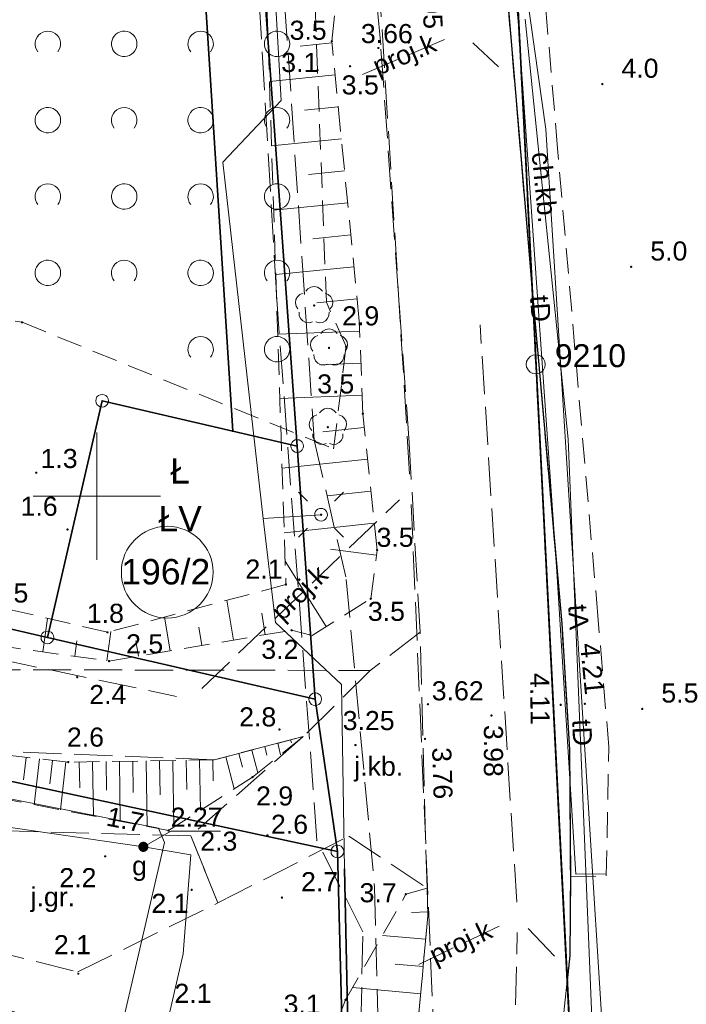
# Model space of a CAD drawing. Extents: x 5459987 to 5506369, y 5959610 to 5991660.
# Tile 14 of 51: x 5462447 to 5462473, y 5972080 to 5972119. Entities that reach past the tile are written whole.
import ezdxf
from ezdxf.enums import TextEntityAlignment as Align

# ---------------------------------------------------------------- set-up
doc = ezdxf.new("R2010")
doc.units = 0
for name, pattern in [('PRZER1-1', [1, 0.5, -0.5]), ('PRZER2-1', [1.5, 1, -0.5]), ('PRZER3-1', [2, 1.5, -0.5]), ('PRZER3-2', [2.5, 1.5, -1])]:
    doc.linetypes.add(name, pattern=pattern)
doc.layers.get('0').update_dxf_attribs({"linetype": 'CONTINUOUS'})
for name, color, linetype, lineweight in [('GEPPGD', 7, 'CONTINUOUS', 18), ('GESDZI', 7, 'CONTINUOUS', 18), ('GESDZI_O', 7, 'CONTINUOUS', 18), ('GESJOB', 7, 'CONTINUOUS', 35), ('GESOZN', 7, 'CONTINUOUS', 18), ('GSLKRW', 7, 'CONTINUOUS', 25), ('GSPPPK', 7, 'CONTINUOUS', 18), ('GSPPPK_O', 7, 'CONTINUOUS', 18), ('GSPWPN', 7, 'CONTINUOUS', 13), ('GSPWPN_O', 7, 'CONTINUOUS', 13), ('GSPWPS', 7, 'CONTINUOUS', 13), ('GSPWPS_O', 7, 'CONTINUOUS', 13), ('GSSKOA', 7, 'CONTINUOUS', 18), ('GSSKOA_O', 7, 'CONTINUOUS', 18), ('GSSKOD', 7, 'CONTINUOUS', 18), ('GSSKOD_O', 7, 'CONTINUOUS', 18), ('GSSZAD', 7, 'CONTINUOUS', 18), ('GSSZSN', 7, 'CONTINUOUS', 18), ('GULLOB', 7, 'CONTINUOUS', 35), ('GUPELA', 7, 'CONTINUOUS', 18), ('GUPPRZ_O', 7, 'CONTINUOUS', 18), ('KRZYZE_2000', 230, 'CONTINUOUS', 18)]:
    doc.layers.add(name, color=color, linetype=linetype, lineweight=lineweight)
for name, color, linetype, lineweight, true_color in [('GESKKL', 7, 'CONTINUOUS', 18, 0x24bc24), ('GESKKL_O', 7, 'CONTINUOUS', 18, 0x24bc24), ('GESUZY', 7, 'CONTINUOUS', 18, 0x008000), ('GESUZY_O', 7, 'CONTINUOUS', 18, 0x008000), ('GSPRDL', 7, 'CONTINUOUS', 18, 0x008000), ('GULEPR', 1, 'CONTINUOUS', 18, 0xff0000), ('GULGPR', 7, 'CONTINUOUS', 18, 0xbfbf00), ('GULKPR', 7, 'CONTINUOUS', 18, 0x803300), ('GULKPR_O', 7, 'CONTINUOUS', 18, 0x803300), ('GULTPR', 7, 'CONTINUOUS', 18, 0xff9100), ('GULTPR_O', 7, 'CONTINUOUS', 18, 0xff9100), ('GULWPR', 5, 'CONTINUOUS', 18, 0x0000ff), ('GUPGZA', 7, 'CONTINUOUS', 18, 0xbfbf00), ('GUPGZA_O', 7, 'CONTINUOUS', 18, 0xbfbf00)]:
    doc.layers.add(name, color=color, linetype=linetype, lineweight=lineweight, true_color=true_color)
doc.styles.add('Arial', font='arial.ttf')

# ---------------------------------------------------------------- blocks, each defined once
blk = doc.blocks.new('GSPPPK1')
at = {"color": 0}
blk.add_lwpolyline([(0, 0.875), (0, 0.375)], dxfattribs=at)
blk.add_lwpolyline([(0, 0.375), (0.115881, 0.356646), (0.220419, 0.303381), (0.303381, 0.220419), (0.356646, 0.115881), (0.375, 0), (0.356646, -0.115881), (0.303381, -0.220419), (0.220419, -0.303381), (0.115881, -0.356646), (0, -0.375), (-0.115881, -0.356646), (-0.220419, -0.303381), (-0.303381, -0.220419), (-0.356646, -0.115881), (-0.375, 0), (-0.356646, 0.115881), (-0.303381, 0.220419), (-0.220419, 0.303381), (-0.115881, 0.356646)], close=True, dxfattribs=at)
blk = doc.blocks.new('GEPPGD1_2')
blk.add_hatch(color=0).paths.add_polyline_path([(0, -0.045), (0.013906, -0.042798), (0.02645, -0.036406), (0.036406, -0.02645), (0.042798, -0.013906), (0.045, 0), (0.042798, 0.013906), (0.036406, 0.02645), (0.02645, 0.036406), (0.013906, 0.042798), (0, 0.045), (-0.013906, 0.042798), (-0.02645, 0.036406), (-0.036406, 0.02645), (-0.042798, 0.013906), (-0.045, 0), (-0.042798, -0.013906), (-0.036406, -0.02645), (-0.02645, -0.036406), (-0.013906, -0.042798)])
blk = doc.blocks.new('GSPRDL1')
blk.add_hatch(color=0).paths.add_polyline_path([(0, -0.045), (0.013906, -0.042798), (0.02645, -0.036406), (0.036406, -0.02645), (0.042798, -0.013906), (0.045, 0), (0.042798, 0.013906), (0.036406, 0.02645), (0.02645, 0.036406), (0.013906, 0.042798), (0, 0.045), (-0.013906, 0.042798), (-0.02645, 0.036406), (-0.036406, 0.02645), (-0.042798, 0.013906), (-0.045, 0), (-0.042798, -0.013906), (-0.036406, -0.02645), (-0.02645, -0.036406), (-0.013906, -0.042798)])
at = {"color": 0}
for points in [[(-0.635969, -0.134326), (-0.70458, -0.024001), (-0.731429, 0.103115), (-0.713292, 0.231763), (-0.652348, 0.346501), (-0.55591, 0.433559), (-0.435555, 0.482485)], [(-0.324277, 0.563333), (-0.240553, 0.662679), (-0.127956, 0.727494), (0, 0.75), (0.127956, 0.727494), (0.240553, 0.662679), (0.324277, 0.563333)], [(0.435555, 0.482485), (0.55591, 0.433559), (0.652348, 0.346501), (0.713292, 0.231763), (0.731429, 0.103115), (0.70458, -0.024001), (0.635969, -0.134326)], [(-0.068773, -0.646351), (-0.194901, -0.677512), (-0.324092, -0.663766), (-0.440839, -0.606763), (-0.531129, -0.513345), (-0.584125, -0.394725), (-0.593465, -0.265141)], [(0.593465, -0.265141), (0.584125, -0.394725), (0.531129, -0.513345), (0.440839, -0.606763), (0.324092, -0.663766), (0.194901, -0.677512), (0.068773, -0.646351)]]:
    blk.add_lwpolyline(points, dxfattribs=at)
blk = doc.blocks.new('GSPWPN1')
blk.add_hatch(color=0).paths.add_polyline_path([(-0.045, 0), (-0.043467, -0.011647), (-0.038971, -0.0225), (-0.03182, -0.03182), (-0.0225, -0.038971), (-0.011647, -0.043467), (0, -0.045), (0.011647, -0.043467), (0.0225, -0.038971), (0.03182, -0.03182), (0.038971, -0.0225), (0.043467, -0.011647), (0.045, 0), (0.043467, 0.011647), (0.038971, 0.0225), (0.03182, 0.03182), (0.0225, 0.038971), (0.011647, 0.043467), (0, 0.045), (-0.011647, 0.043467), (-0.0225, 0.038971), (-0.03182, 0.03182), (-0.038971, 0.0225), (-0.043467, 0.011647)])
blk = doc.blocks.new('GSPWPS1')
blk.add_hatch(color=0).paths.add_polyline_path([(-0.045, 0), (-0.043467, -0.011647), (-0.038971, -0.0225), (-0.03182, -0.03182), (-0.0225, -0.038971), (-0.011647, -0.043467), (0, -0.045), (0.011647, -0.043467), (0.0225, -0.038971), (0.03182, -0.03182), (0.038971, -0.0225), (0.043467, -0.011647), (0.045, 0), (0.043467, 0.011647), (0.038971, 0.0225), (0.03182, 0.03182), (0.0225, 0.038971), (0.011647, 0.043467), (0, 0.045), (-0.011647, 0.043467), (-0.0225, 0.038971), (-0.03182, 0.03182), (-0.038971, 0.0225), (-0.043467, 0.011647)])
blk = doc.blocks.new('GUPGZA1')
blk.add_hatch(color=0).paths.add_polyline_path([(-0.2, 0), (-0.193185, -0.051764), (-0.173205, -0.1), (-0.141421, -0.141421), (-0.1, -0.173205), (-0.051764, -0.193185), (0, -0.2), (0.051764, -0.193185), (0.1, -0.173205), (0.141421, -0.141421), (0.173205, -0.1), (0.193185, -0.051764), (0.2, 0), (0.193185, 0.051764), (0.173205, 0.1), (0.141421, 0.141421), (0.1, 0.173205), (0.051764, 0.193185), (0, 0.2), (-0.051764, 0.193185), (-0.1, 0.173205), (-0.141421, 0.141421), (-0.173205, 0.1), (-0.193185, 0.051764)])
blk = doc.blocks.new('GEPPGD1_1')
at = {"color": 0}
blk.add_lwpolyline([(0, 0.25), (0.077254, 0.237764), (0.146946, 0.202254), (0.202254, 0.146946), (0.237764, 0.077254), (0.25, 0), (0.237764, -0.077254), (0.202254, -0.146946), (0.146946, -0.202254), (0.077254, -0.237764), (0, -0.25), (-0.077254, -0.237764), (-0.146946, -0.202254), (-0.202254, -0.146946), (-0.237764, -0.077254), (-0.25, 0), (-0.237764, 0.077254), (-0.202254, 0.146946), (-0.146946, 0.202254), (-0.077254, 0.237764)], close=True, dxfattribs=at)
blk = doc.blocks.new('GUPELA1')
at = {"color": 0}
blk.add_lwpolyline([(0, 0.25), (0.064705, 0.241481), (0.125, 0.216506), (0.176777, 0.176777), (0.216506, 0.125), (0.241481, 0.064705), (0.25, 0), (0.241481, -0.064705), (0.216506, -0.125), (0.176777, -0.176777), (0.125, -0.216506), (0.064705, -0.241481), (0, -0.25), (-0.064705, -0.241481), (-0.125, -0.216506), (-0.176777, -0.176777), (-0.216506, -0.125), (-0.241481, -0.064705), (-0.25, 0), (-0.241481, 0.064705), (-0.216506, 0.125), (-0.176777, 0.176777), (-0.125, 0.216506), (-0.064705, 0.241481)], close=True, dxfattribs=at)
blk = doc.blocks.new('GUPELA2')
blk.add_hatch(color=0).paths.add_polyline_path([(-0.001087, 0.044987), (0.011881, 0.043403), (0.021281, 0.03965), (0.030065, 0.033482), (0.038133, 0.023893), (0.043117, 0.012881), (0.044986, 0.001113), (0.044323, -0.007777), (0.040557, -0.019497), (0.033417, -0.030138), (0.024849, -0.037517), (0.013788, -0.042836), (0.002013, -0.044955), (-0.00982, -0.043916), (-0.020466, -0.040077), (-0.029541, -0.033946), (-0.036867, -0.025804), (-0.04187, -0.01649), (-0.04461, -0.005909), (-0.044532, 0.006476), (-0.041285, 0.017903), (-0.034764, 0.028574), (-0.024479, 0.03776), (-0.013449, 0.042943)])
at = {"color": 0}
for points in [[(-0.883883, 0.883883), (-0.53033, 0.53033)], [(0.883883, 0.883883), (0.53033, 0.53033)], [(-0.883883, -0.883883), (-0.53033, -0.53033)], [(0.883883, -0.883883), (0.53033, -0.53033)]]:
    blk.add_lwpolyline(points, dxfattribs=at)
blk = doc.blocks.new('GSSZAD1')
at = {"color": 0}
blk.add_lwpolyline([(0.5, 0), (0.490964, 0.094626), (0.464184, 0.185831), (0.420627, 0.27032), (0.361867, 0.34504), (0.290028, 0.407288), (0.207708, 0.454816), (0.117879, 0.485906), (0.023791, 0.499434), (-0.071157, 0.494911), (-0.163534, 0.4725), (-0.25, 0.433013), (-0.32743, 0.377875), (-0.393027, 0.309079), (-0.444418, 0.229113), (-0.479746, 0.140866), (-0.497736, 0.047528), (-0.497736, -0.047528), (-0.479746, -0.140866), (-0.444418, -0.229113), (-0.393027, -0.309079), (-0.32743, -0.377875), (-0.25, -0.433013), (-0.163534, -0.4725), (-0.071157, -0.494911), (0.023791, -0.499434), (0.117879, -0.485906), (0.207708, -0.454816), (0.290028, -0.407288), (0.361867, -0.34504), (0.420627, -0.27032), (0.464184, -0.185831), (0.490964, -0.094626)], close=True, dxfattribs=at)
blk = doc.blocks.new('GSSZAD2')
at = {"color": 0}
blk.add_lwpolyline([(-0.390312, -0.3125), (-0.445567, -0.226869), (-0.482312, -0.131814), (-0.49902, -0.031282), (-0.494998, 0.070549), (-0.470412, 0.169449), (-0.426283, 0.26131), (-0.364446, 0.342315), (-0.287468, 0.409099), (-0.198548, 0.458889), (-0.10138, 0.489614), (0, 0.5), (0.10138, 0.489614), (0.198548, 0.458889), (0.287468, 0.409099), (0.364446, 0.342315), (0.426283, 0.26131), (0.470412, 0.169449), (0.494998, 0.070549), (0.49902, -0.031282), (0.482312, -0.131814), (0.445567, -0.226869), (0.390312, -0.3125)], dxfattribs=at)

msp = doc.modelspace()

# ---------------------------------------------------------------- linework, layer by layer
at = {"layer": 'GESDZI', "color": 86, "linetype": 'Continuous', "lineweight": 35, "true_color": 0x1a7000, "elevation": 10.22}
for points in [[(5462868.07, 5971903.66), (5462716.09, 5971917.91), (5462701.65, 5971919.26), (5462699.25, 5971919.55), (5462696.65, 5971919.73), (5462678.14, 5971921.53), (5462658.22, 5971923.38), (5462639.31, 5971925.14), (5462580.4, 5971930.64), (5462580.99, 5971970.63), (5462581.26, 5971988.63), (5462581.38, 5971996.63), (5462581.71, 5972019.24), (5462579.02, 5972070.41), (5462569.44, 5972241.64), (5462569.03, 5972275.5), (5462523.12, 5972259.37), (5462472.7, 5972196.07), (5462464.9, 5972151.67), (5462468.85, 5972073.61), (5462424.66, 5971940.41), (5462396.95, 5971904.43), (5462373.23, 5971712.32)], [(5462457.45, 5972184.44), (5462453.87, 5972157.77), (5462457.87, 5972101.97), (5462458.58, 5972092.02), (5462459.45, 5972086.04), (5462459.72, 5972075.93), (5462424.23, 5971963.77), (5462421.07, 5971953.77), (5462377.38, 5971905.1), (5462396.95, 5971904.43), (5462424.66, 5971940.41), (5462468.85, 5972073.61), (5462464.9, 5972151.67), (5462472.7, 5972196.07)]]:
    msp.add_lwpolyline(points, dxfattribs=at)
for points in [[(5462464.99, 5972231.39), (5462471.3, 5972227.41), (5462462.69, 5972210.08), (5462459.04, 5972200.82), (5462456.12, 5972191.3), (5462453.89, 5972181.3), (5462452.51, 5972171.14), (5462452.01, 5972160.32), (5462452.32, 5972150.13), (5462455.34, 5972102.56), (5462457.87, 5972101.97), (5462453.87, 5972157.77), (5462457.45, 5972184.44), (5462464.73, 5972209.82), (5462479.23, 5972234.17)], [(5462464.99, 5972231.39), (5462432.19, 5972224.99), (5462427.17, 5972199.15), (5462410.43, 5972168), (5462406.62, 5972160.9), (5462385.18, 5972097.94), (5462407.14, 5972103.91), (5462448.06, 5972094.45), (5462450.21, 5972103.75), (5462455.34, 5972102.56), (5462452.32, 5972150.13), (5462452.01, 5972160.32), (5462452.51, 5972171.14), (5462453.89, 5972181.3), (5462456.12, 5972191.3), (5462459.04, 5972200.82), (5462462.69, 5972210.08), (5462471.3, 5972227.41)], [(5462303.28, 5972123.26), (5462266.32, 5972135.66), (5462259.51, 5972137.76), (5462216.77, 5972150.92), (5462216.38, 5972148.42), (5462215.94, 5972145.66), (5462384.29, 5972091.36), (5462396.55, 5972094.77), (5462406.22, 5972097.48), (5462459.45, 5972086.04), (5462458.58, 5972092.02), (5462448.06, 5972094.45), (5462407.14, 5972103.91), (5462385.18, 5972097.94), (5462370.4, 5972101.86), (5462351.08, 5972106.99), (5462327.54, 5972115)], [(5462448.06, 5972094.45), (5462458.58, 5972092.02), (5462457.87, 5972101.97), (5462455.34, 5972102.56), (5462450.21, 5972103.75)], [(5462408.64, 5971941.45), (5462391.49, 5971924.46), (5462372.95, 5971927.1), (5462372.73, 5971927.18), (5462376.59, 5971963.95), (5462384.76, 5972022.39), (5462386.94, 5972024.7), (5462387.65, 5972027.92), (5462406.22, 5972097.48), (5462459.45, 5972086.04), (5462459.72, 5972075.93), (5462424.23, 5971963.77), (5462419.1, 5971954.48)]]:
    msp.add_lwpolyline(points, close=True, dxfattribs=at)
at = {"layer": 'GESDZI_O', "color": 86, "linetype": 'Continuous', "lineweight": 5, "true_color": 0x1a7000}
msp.add_circle((5462452.768, 5972097.013), 1.802, dxfattribs=at)
at = {"layer": 'GESJOB', "color": 252, "linetype": 'PRZER3-2', "lineweight": 35, "elevation": 10.22}
msp.add_lwpolyline([(5462472.7, 5972196.07), (5462464.9, 5972151.67), (5462468.85, 5972073.61), (5462424.66, 5971940.41), (5462396.95, 5971904.43), (5462377.38, 5971905.1), (5462365.9, 5971909.32), (5462357.69, 5971912.33), (5462357.51, 5971912.55), (5462260.21, 5971948.8)], dxfattribs=at)
msp.add_lwpolyline([(5462472.7, 5972196.07), (5462464.9, 5972151.67), (5462468.85, 5972073.61), (5462424.66, 5971940.41), (5462396.95, 5971904.43), (5462377.38, 5971905.1), (5462365.9, 5971909.32), (5462357.69, 5971912.33), (5462357.51, 5971912.55), (5462260.21, 5971948.8)], dxfattribs=at)
at = {"layer": 'GESKKL', "color": 252, "linetype": 'PRZER3-1', "lineweight": 18, "elevation": 10.06}
for points in [[(5462442.57, 5972180.36), (5462439.37, 5972171.46), (5462420.949, 5972100.717), (5462458.58, 5972092.02), (5462457.87, 5972101.97), (5462455.34, 5972102.56), (5462452.32, 5972150.13), (5462452.01, 5972160.32), (5462452.51, 5972171.14), (5462453.786, 5972180.532)], [(5462416.13, 5972003.44), (5462440.58, 5972081.66), (5462449.05, 5972079.02), (5462454.57, 5972077.19), (5462459.22, 5972075.69), (5462459.606, 5972075.568), (5462459.72, 5972075.93), (5462459.45, 5972086.04), (5462411.29, 5972096.39), (5462406.1, 5972074.48), (5462394.361, 5972030.01), (5462400.905, 5972029.088), (5462397.449, 5972007.541)]]:
    msp.add_lwpolyline(points, close=True, dxfattribs=at)
at = {"layer": 'GESOZN', "color": 252, "linetype": 'Continuous', "lineweight": 18, "elevation": 10.1}
msp.add_lwpolyline([(5462359.45, 5971403.28), (5462357.42, 5971443.6), (5462353.51, 5971465.73), (5462356.74, 5971481.76), (5462360.22, 5971562.85), (5462362.46, 5971623.44), (5462362.24, 5971633.81), (5462361.78, 5971666.54), (5462364.19, 5971706.59), (5462365.27, 5971717.59), (5462366.22, 5971726.74), (5462368.44, 5971742.8), (5462377.1, 5971802.16), (5462377.21, 5971868.04), (5462377.38, 5971905.1), (5462421.07, 5971953.77), (5462459.72, 5972075.93), (5462459.45, 5972086.04), (5462458.58, 5972092.02), (5462453.87, 5972157.77), (5462457.45, 5972184.44), (5462464.73, 5972209.82), (5462479.23, 5972234.17)], dxfattribs=at)
at = {"layer": 'GESUZY', "color": 252, "linetype": 'PRZER1-1', "lineweight": 18, "elevation": 10.08}
for points in [[(5462464.99, 5972231.39), (5462471.3, 5972227.41), (5462462.69, 5972210.08), (5462459.04, 5972200.82), (5462456.12, 5972191.3), (5462453.89, 5972181.3), (5462453.786, 5972180.532), (5462452.51, 5972171.14), (5462452.01, 5972160.32), (5462452.32, 5972150.13), (5462455.34, 5972102.56), (5462457.87, 5972101.97), (5462453.87, 5972157.77), (5462457.45, 5972184.44), (5462464.73, 5972209.82), (5462479.23, 5972234.17)], [(5462442.57, 5972180.36), (5462439.37, 5972171.46), (5462420.949, 5972100.717), (5462458.58, 5972092.02), (5462457.87, 5972101.97), (5462455.34, 5972102.56), (5462452.32, 5972150.13), (5462452.01, 5972160.32), (5462452.51, 5972171.14), (5462453.786, 5972180.532)], [(5462458.58, 5972092.02), (5462420.949, 5972100.717), (5462419.81, 5972100.981), (5462407.14, 5972103.91), (5462385.18, 5972097.94), (5462351.08, 5972106.99), (5462327.54, 5972115), (5462303.28, 5972123.26), (5462266.32, 5972135.66), (5462216.77, 5972150.92), (5462216.38, 5972148.42), (5462215.94, 5972145.66), (5462384.29, 5972091.36), (5462396.55, 5972094.77), (5462406.22, 5972097.48), (5462411.29, 5972096.39), (5462459.45, 5972086.04)], [(5462416.13, 5972003.44), (5462440.58, 5972081.66), (5462449.05, 5972079.02), (5462454.57, 5972077.19), (5462459.22, 5972075.69), (5462459.606, 5972075.568), (5462459.72, 5972075.93), (5462459.45, 5972086.04), (5462411.29, 5972096.39), (5462406.1, 5972074.48), (5462394.361, 5972030.01), (5462400.905, 5972029.088), (5462397.449, 5972007.541)]]:
    msp.add_lwpolyline(points, close=True, dxfattribs=at)
for points in [[(5462472.7, 5972196.07), (5462464.9, 5972151.67), (5462468.85, 5972073.61), (5462424.66, 5971940.41), (5462396.95, 5971904.43), (5462373.23, 5971712.32)], [(5462457.45, 5972184.44), (5462453.87, 5972157.77), (5462457.87, 5972101.97), (5462458.58, 5972092.02), (5462459.45, 5972086.04), (5462459.72, 5972075.93), (5462459.606, 5972075.568), (5462421.07, 5971953.77), (5462377.38, 5971905.1), (5462396.95, 5971904.43), (5462424.66, 5971940.41), (5462468.85, 5972073.61), (5462464.9, 5972151.67), (5462472.7, 5972196.07)]]:
    msp.add_lwpolyline(points, dxfattribs=at)
at = {"layer": 'GSLKRW', "color": 252, "linetype": 'Continuous', "lineweight": 25, "elevation": 10.18}
for points in [[(5462465.41, 5972176.84), (5462464.54, 5972170.6), (5462463.92, 5972163.79), (5462463.79, 5972158.91), (5462463.76, 5972152.82), (5462464.05, 5972146.91), (5462464.76, 5972135.83), (5462466.65, 5972113.39), (5462467.08, 5972108.4)], [(5462467.08, 5972108.4), (5462468.26, 5972094.99), (5462468.57, 5972090.03), (5462468.6, 5972085.06), (5462468.58, 5972081.95), (5462468.47, 5972080.95)]]:
    msp.add_lwpolyline(points, dxfattribs=at)
at = {"layer": 'GSSKOA', "color": 252, "linetype": 'PRZER3-1', "lineweight": 18, "elevation": 10.18}
for points in [[(5462430.48, 5971970.66), (5462434.94, 5971983.08), (5462437.56, 5971990.44), (5462443.55, 5972008.73), (5462449.09, 5972025.91), (5462453.77, 5972041.3), (5462458.09, 5972055.99), (5462460.22, 5972063.59), (5462461.98, 5972072.12), (5462462.46, 5972077.58), (5462463, 5972083.51), (5462462.97, 5972084.6), (5462462.7, 5972094.66), (5462462.27, 5972102.1), (5462461.15, 5972117.73), (5462459.42, 5972135.73), (5462458.48, 5972151.69), (5462458.26, 5972160.84), (5462458.91, 5972169.69), (5462460.4, 5972180.4)], [(5462465.41, 5972176.84), (5462464.54, 5972170.6), (5462463.92, 5972163.79), (5462463.79, 5972158.91), (5462463.76, 5972152.82), (5462464.05, 5972146.91), (5462464.76, 5972135.83), (5462466.65, 5972113.39), (5462467.08, 5972108.4), (5462468.26, 5972094.99), (5462468.57, 5972090.03), (5462468.6, 5972085.06), (5462468.58, 5972081.95), (5462468.47, 5972080.95), (5462467.67, 5972073.38), (5462466.19, 5972065.85), (5462466.02, 5972065.12), (5462430.22, 5971957.16)], [(5462406.05, 5972103.85), (5462437.52, 5972094.51), (5462440.12, 5972093.89), (5462445.5, 5972093.18), (5462460.74, 5972093.15), (5462458.11, 5972090.55)], [(5462458.11, 5972090.55), (5462454.61, 5972089.64), (5462444.96, 5972090.02), (5462440.18, 5972090.53), (5462436.5, 5972091.31), (5462428.22, 5972093.29), (5462419.71, 5972096.24), (5462410.95, 5972098.33)]]:
    msp.add_lwpolyline(points, dxfattribs=at)
for points in [[(5462468.47, 5972080.95), (5462468.58, 5972081.95), (5462468.6, 5972085.06), (5462468.57, 5972090.03), (5462468.26, 5972094.99), (5462467.08, 5972108.4)], [(5462454.76, 5972084.02), (5462459.9, 5972086.64), (5462462.97, 5972084.6), (5462462.7, 5972094.66), (5462460.74, 5972093.15), (5462458.11, 5972090.55), (5462453.69, 5972086.65)], [(5462441.796, 5972083.17), (5462449.25, 5972081.304), (5462454.76, 5972084.02), (5462453.69, 5972086.65), (5462441.789, 5972086.98)]]:
    msp.add_lwpolyline(points, close=True, dxfattribs=at)
at = {"layer": 'GSSKOD', "color": 252, "linetype": 'PRZER2-1', "lineweight": 18, "elevation": 10.18}
msp.add_lwpolyline([(5462466.97, 5972176.94), (5462465.81, 5972169.4), (5462465.37, 5972163.98), (5462465.22, 5972158.57), (5462465.21, 5972153.42), (5462464.9, 5972151.67), (5462467.08, 5972108.4), (5462466.65, 5972113.39), (5462464.76, 5972135.83), (5462464.05, 5972146.91), (5462463.76, 5972152.82), (5462463.79, 5972158.91), (5462463.92, 5972163.79), (5462464.54, 5972170.6), (5462465.41, 5972176.84)], dxfattribs=at)
msp.add_lwpolyline([(5462468.6, 5972085.06), (5462470.01, 5972085.08), (5462470.11, 5972090.15), (5462469.68, 5972095.3), (5462468.1, 5972113.66), (5462466.26, 5972135.39), (5462465.46, 5972147), (5462465.21, 5972153.42), (5462464.9, 5972151.67), (5462467.08, 5972108.4), (5462468.26, 5972094.99), (5462468.57, 5972090.03)], close=True, dxfattribs=at)
at = {"layer": 'GSSZAD', "color": 252, "linetype": 'PRZER2-1', "lineweight": 18, "elevation": 10.1}
msp.add_lwpolyline([(5462457.068, 5972145.976), (5462456.663, 5972158.117), (5462458.551, 5972180.874), (5462461.826, 5972196.045), (5462470.007, 5972215.604), (5462467.216, 5972221.115), (5462442.851, 5972195.417), (5462426.361, 5972163.844), (5462420.603, 5972145.229), (5462414.153, 5972107.869), (5462429.004, 5972109.634), (5462447.067, 5972106.831), (5462459.302, 5972101.863), (5462459.793, 5972105.878), (5462459.021, 5972107.622), (5462458.667, 5972116.741), (5462458.285, 5972128.025)], close=True, dxfattribs=at)
at = {"layer": 'GSSZSN', "color": 252, "linetype": 'PRZER2-1', "lineweight": 18, "elevation": 10.06}
msp.add_lwpolyline([(5462458.71, 5972190.01), (5462454.048, 5972159.947), (5462453.911, 5972148.973), (5462456.29, 5972131.26), (5462457.43, 5972096.53), (5462450.42, 5972094.65), (5462446.56, 5972095.55), (5462444.53, 5972094.35), (5462450.48, 5972093.52), (5462457.65, 5972094.73), (5462458.459, 5972094.529), (5462460.76, 5972095.97), (5462461.01, 5972097.88), (5462460.45, 5972103.24), (5462460.311, 5972106.871), (5462459.23, 5972117.88), (5462459.55, 5972120.9), (5462458.76, 5972127.77), (5462457.72, 5972148.31), (5462456.92, 5972153.96), (5462457.65, 5972165.41), (5462458.7, 5972176.99)], dxfattribs=at)
at = {"layer": 'GSSZSN', "color": 252, "linetype": 'Continuous', "lineweight": 18, "elevation": 10.06}
for points in [[(5462459.237, 5972117.808), (5462457.988, 5972117.685)], [(5462459.361, 5972116.55), (5462456.781, 5972116.297)], [(5462459.484, 5972115.293), (5462458.153, 5972115.162)], [(5462459.608, 5972114.035), (5462456.864, 5972113.766)], [(5462459.731, 5972112.778), (5462458.318, 5972112.639)], [(5462459.855, 5972111.521), (5462456.947, 5972111.235)], [(5462459.978, 5972110.263), (5462458.484, 5972110.116)], [(5462460.102, 5972109.006), (5462457.03, 5972108.704)], [(5462460.225, 5972107.748), (5462458.649, 5972107.593)], [(5462460.326, 5972106.489), (5462457.107, 5972106.367)], [(5462460.374, 5972105.227), (5462458.761, 5972105.165)], [(5462460.422, 5972103.964), (5462457.19, 5972103.841)], [(5462460.506, 5972102.704), (5462458.872, 5972102.534)], [(5462460.637, 5972101.448), (5462457.28, 5972101.097)], [(5462460.769, 5972100.191), (5462459.045, 5972100.011)], [(5462460.9, 5972098.934), (5462457.363, 5972098.565)], [(5462460.984, 5972097.678), (5462459.18, 5972097.914)], [(5462459.008, 5972094.873), (5462457.4, 5972097.44)], [(5462455.373, 5972094.346), (5462455.109, 5972095.908)], [(5462447.887, 5972093.882), (5462448.07, 5972095.198)], [(5462452.881, 5972093.925), (5462452.658, 5972095.25)], [(5462456.619, 5972094.556), (5462456.477, 5972095.396)], [(5462454.127, 5972094.135), (5462454.005, 5972094.857)], [(5462450.389, 5972093.533), (5462450.55, 5972094.685)], [(5462449.138, 5972093.707), (5462449.222, 5972094.309)], [(5462451.636, 5972093.715), (5462451.534, 5972094.318)], [(5462456.597, 5972090.157), (5462456.685, 5972089.819)], [(5462457.105, 5972090.289), (5462457.222, 5972089.84)], [(5462457.613, 5972090.421), (5462457.642, 5972090.31)], [(5462455.581, 5972089.892), (5462455.723, 5972089.345)], [(5462456.089, 5972090.025), (5462456.323, 5972089.123)], [(5462447.223, 5972089.737), (5462447.124, 5972088.856)], [(5462447.745, 5972089.678), (5462447.542, 5972087.876)], [(5462448.267, 5972089.619), (5462448.163, 5972088.698)], [(5462448.789, 5972089.56), (5462448.576, 5972087.677)], [(5462449.313, 5972089.557), (5462449.329, 5972088.543)], [(5462449.838, 5972089.565), (5462449.872, 5972087.428)], [(5462450.363, 5972089.573), (5462450.381, 5972088.45)], [(5462450.888, 5972089.582), (5462450.925, 5972087.225)], [(5462451.413, 5972089.59), (5462451.432, 5972088.357)], [(5462451.938, 5972089.598), (5462451.978, 5972087.022)], [(5462452.463, 5972089.606), (5462452.484, 5972088.263)], [(5462452.988, 5972089.615), (5462453.029, 5972086.993)], [(5462453.513, 5972089.623), (5462453.531, 5972088.473)], [(5462454.038, 5972089.631), (5462454.069, 5972087.655)], [(5462454.563, 5972089.639), (5462454.576, 5972088.812)], [(5462455.073, 5972089.76), (5462455.4, 5972088.502)], [(5462462.996, 5972083.66), (5462462.358, 5972083.642)], [(5462462.916, 5972082.588), (5462461.216, 5972082.742)], [(5462462.818, 5972081.516), (5462461.724, 5972081.616)], [(5462462.721, 5972080.445), (5462460.043, 5972080.688)]]:
    msp.add_lwpolyline(points, dxfattribs=at)
at = {"layer": 'GSSZSN', "color": 252, "linetype": 'PRZER2-1', "lineweight": 18, "elevation": 10.06}
for points in [[(5462458.11, 5972090.55), (5462454.61, 5972089.64), (5462448.88, 5972089.55), (5462440.18, 5972090.53), (5462436.5, 5972091.31), (5462411.41, 5972095.05), (5462424.11, 5972092.6), (5462438.69, 5972089.58), (5462452.82, 5972086.86), (5462456.12, 5972088.96)], [(5462462.97, 5972084.6), (5462463, 5972083.51), (5462462.46, 5972077.58), (5462460.92, 5972072.2), (5462459.89, 5972073.19), (5462460.5, 5972075.15), (5462458.41, 5972076.73), (5462459.77, 5972080.21), (5462462.14, 5972084.36)]]:
    msp.add_lwpolyline(points, close=True, dxfattribs=at)
at = {"layer": 'GULEPR', "color": 1, "linetype": 'Continuous', "lineweight": 18, "true_color": 0xff0000, "elevation": 10.14}
for points in [[(5462447.61, 5972067.23), (5462449.86, 5972074.8), (5462450.8, 5972078.38), (5462452.66, 5972086.39), (5462452.43, 5972086.95), (5462443.54, 5972088.71), (5462431.87, 5972091.01), (5462427.51, 5972091.8), (5462425.33, 5972092.12), (5462421.41, 5972093.25), (5462414.45, 5972094.91), (5462413.99, 5972096.63), (5462409.52, 5972097.41), (5462408.98, 5972097.99), (5462411.91, 5972113.57), (5462413.93, 5972123.19), (5462414.53, 5972127.58), (5462415.3, 5972135.36), (5462415.98, 5972143.88), (5462418.34, 5972154.99), (5462419.39, 5972158.59), (5462423.86, 5972169.75), (5462433.79, 5972194.16)], [(5462447.61, 5972067.23), (5462449.86, 5972074.8), (5462450.8, 5972078.38), (5462452.66, 5972086.39), (5462452.43, 5972086.95), (5462443.54, 5972088.71), (5462431.87, 5972091.01), (5462427.51, 5972091.8), (5462425.33, 5972092.12), (5462421.41, 5972093.25), (5462414.45, 5972094.91), (5462413.99, 5972096.63), (5462409.52, 5972097.41), (5462408.98, 5972097.99), (5462411.91, 5972113.57), (5462413.93, 5972123.19), (5462414.53, 5972127.58), (5462415.3, 5972135.36), (5462415.98, 5972143.88), (5462418.34, 5972154.99), (5462419.39, 5972158.59), (5462423.86, 5972169.75), (5462433.79, 5972194.16)], [(5462456.53, 5972099.12), (5462454.95, 5972113.12), (5462457.24, 5972115.55), (5462456.97, 5972120.39), (5462456.21, 5972130.83), (5462456.83, 5972131.41), (5462456.13, 5972131.85), (5462454.23, 5972155.01), (5462453.01, 5972156.3)], [(5462456.53, 5972099.12), (5462454.95, 5972113.12), (5462457.24, 5972115.55), (5462456.97, 5972120.39), (5462456.21, 5972130.83), (5462456.83, 5972131.41), (5462456.13, 5972131.85), (5462454.23, 5972155.01), (5462453.01, 5972156.3)], [(5462429.11, 5971977.06), (5462434.14, 5971993.53), (5462435.45, 5971994.24), (5462436.85, 5971998.87), (5462436.62, 5972000.38), (5462438.81, 5972006.06), (5462438.38, 5972007.27), (5462442.61, 5972020.05), (5462447.58, 5972036.4), (5462448.58, 5972036.98), (5462448.14, 5972037.93), (5462452.68, 5972052.13), (5462457.81, 5972067.47), (5462459.94, 5972075.57), (5462459.73, 5972085.36), (5462459.61, 5972092.6), (5462457.02, 5972095.03), (5462456.53, 5972099.12)], [(5462429.11, 5971977.06), (5462434.14, 5971993.53), (5462435.45, 5971994.24), (5462436.85, 5971998.87), (5462436.62, 5972000.38), (5462438.81, 5972006.06), (5462438.38, 5972007.27), (5462442.61, 5972020.05), (5462447.58, 5972036.4), (5462448.58, 5972036.98), (5462448.14, 5972037.93), (5462452.68, 5972052.13), (5462457.81, 5972067.47), (5462459.94, 5972075.57), (5462459.73, 5972085.36), (5462459.61, 5972092.6), (5462457.02, 5972095.03), (5462456.53, 5972099.12)], [(5462456.53, 5972099.12), (5462458.81, 5972099.27)], [(5462456.53, 5972099.12), (5462458.81, 5972099.27)]]:
    msp.add_lwpolyline(points, dxfattribs=at)
at = {"layer": 'GULEPR', "color": 1, "linetype": 'PRZER3-1', "lineweight": 18, "true_color": 0xff0000, "elevation": 10.14}
msp.add_lwpolyline([(5462429.146, 5971974.642), (5462434.138, 5971990.622), (5462434.138, 5971991.47), (5462434.729, 5971992.756), (5462443.099, 5972019.36), (5462443.367, 5972020.596), (5462452.3, 5972048.643), (5462457.629, 5972065.231), (5462459.565, 5972071.328), (5462460.374, 5972075.531), (5462460.374, 5972079.211), (5462460.45, 5972082.879), (5462458.647, 5972086.464), (5462457.054, 5972107.973), (5462455.293, 5972137.907), (5462453.94, 5972156.345), (5462454.373, 5972167.626), (5462455.534, 5972178.575)], dxfattribs=at)
msp.add_lwpolyline([(5462429.146, 5971974.642), (5462434.138, 5971990.622), (5462434.138, 5971991.47), (5462434.729, 5971992.756), (5462443.099, 5972019.36), (5462443.367, 5972020.596), (5462452.3, 5972048.643), (5462457.629, 5972065.231), (5462459.565, 5972071.328), (5462460.374, 5972075.531), (5462460.374, 5972079.211), (5462460.45, 5972082.879), (5462458.647, 5972086.464), (5462457.054, 5972107.973), (5462455.293, 5972137.907), (5462453.94, 5972156.345), (5462454.373, 5972167.626), (5462455.534, 5972178.575)], dxfattribs=at)
at = {"layer": 'GULGPR', "color": 52, "linetype": 'Continuous', "lineweight": 18, "true_color": 0xbfbf00, "elevation": 10.14}
msp.add_lwpolyline([(5462414.53, 5972122.91), (5462412.86, 5972113.57), (5462409.8, 5972098.55), (5462410.28, 5972097.88), (5462411.47, 5972097.61), (5462414.02, 5972097.16), (5462414.8, 5972096.55), (5462414.97, 5972095.85), (5462415.07, 5972094.74), (5462415.88, 5972094.15), (5462416.92, 5972093.81), (5462419.52, 5972093.25), (5462420.93, 5972092.75), (5462428.71, 5972090.06), (5462436.43, 5972088.46), (5462451.83, 5972086.22), (5462453.7, 5972085.9), (5462453.39, 5972082.01), (5462451.9, 5972075.52), (5462450.44, 5972070.07), (5462444.48, 5972051.54), (5462438.94, 5972033.18)], dxfattribs=at)
at = {"layer": 'GULKPR', "linetype": 'PRZER3-1', "lineweight": 18, "elevation": 10.14}
for points in [[(5462462.288, 5972100.866), (5462458.698, 5972158.775)], [(5462460.436, 5972116.571), (5462463.775, 5972117.994)], [(5462464.765, 5972117.819), (5462465.78, 5972116.868)], [(5462466.495, 5972084.048), (5462465.056, 5972106.738)], [(5462408.977, 5972101.411), (5462453.126, 5972092.132)], [(5462408.977, 5972101.411), (5462453.126, 5972092.132)], [(5462454.126, 5972092.443), (5462461.888, 5972099.858)], [(5462463.516, 5972072.354), (5462462.352, 5972099.668)], [(5462462.647, 5972081.602), (5462465.992, 5972083.192)], [(5462466.278, 5972074.008), (5462466.517, 5972082.849)], [(5462466.945, 5972083.012), (5462467.99, 5972081.9)]]:
    msp.add_lwpolyline(points, dxfattribs=at)
at = {"layer": 'GULLOB', "color": 1, "linetype": 'Continuous', "lineweight": 35, "true_color": 0xff0000, "elevation": 10.12}
msp.add_lwpolyline([(5462459.73, 5972085.36), (5462459.94, 5972075.57)], dxfattribs=at)
at = {"layer": 'GULTPR', "color": 30, "linetype": 'Continuous', "lineweight": 18, "true_color": 0xff9100, "elevation": 10.14}
for points in [[(5462486.16, 5972221.57), (5462480.02, 5972213.12), (5462478.58, 5972212.37), (5462470.37, 5972192.95), (5462466.57, 5972178.24), (5462464.79, 5972167.17), (5462464.14, 5972154.95), (5462464.66, 5972139.16), (5462465.41, 5972129.57), (5462466.55, 5972118.68)], [(5462486.16, 5972221.57), (5462480.02, 5972213.12), (5462478.58, 5972212.37), (5462470.37, 5972192.95), (5462466.57, 5972178.24), (5462464.79, 5972167.17), (5462464.14, 5972154.95), (5462464.66, 5972139.16), (5462465.41, 5972129.57), (5462466.55, 5972118.68)], [(5462466.309, 5972123.816), (5462467.63, 5972114.42), (5462470.049, 5972076.065), (5462470.08, 5972075.57)], [(5462466.309, 5972123.816), (5462467.63, 5972114.42), (5462470.049, 5972076.065), (5462470.08, 5972075.57)], [(5462466.619, 5972117.691), (5462466.55, 5972118.68)], [(5462466.619, 5972117.691), (5462466.55, 5972118.68)], [(5462466.83, 5972118.75), (5462468.52, 5972102.236), (5462469.451, 5972079.173), (5462468.732, 5972075.934)], [(5462466.83, 5972118.75), (5462468.52, 5972102.236), (5462469.451, 5972079.173), (5462468.732, 5972075.934)], [(5462466.619, 5972117.691), (5462468.069, 5972097.036), (5462468.812, 5972085.148), (5462470.009, 5972085.161)], [(5462466.619, 5972117.691), (5462468.069, 5972097.036), (5462468.812, 5972085.148), (5462470.009, 5972085.161)]]:
    msp.add_lwpolyline(points, dxfattribs=at)
at = {"layer": 'GULWPR', "color": 5, "linetype": 'PRZER3-1', "lineweight": 18, "true_color": 0x0000ff, "elevation": 10.14}
msp.add_lwpolyline([(5462456.754, 5972177.398), (5462455.253, 5972162.811), (5462455.081, 5972153.324), (5462458.544, 5972102.197), (5462459.8, 5972096.73), (5462460.909, 5972084.632), (5462461.125, 5972076.235), (5462460.269, 5972071.152), (5462456.465, 5972059.054), (5462444.83, 5972022.889), (5462438.353, 5972002.156), (5462431.591, 5971980.498), (5462427.406, 5971968.109), (5462425.021, 5971962.564), (5462420.77, 5971954.048), (5462411.015, 5971941.35), (5462399.324, 5971930.134), (5462387.203, 5971917.489), (5462383.871, 5971911.388), (5462381.593, 5971901.927), (5462381.744, 5971878.481)], dxfattribs=at)
at = {"layer": 'GUPPRZ_O', "color": 52, "linetype": 'Continuous', "lineweight": 13, "true_color": 0xbfbf00, "elevation": 10.8, "flags": 128}
msp.add_lwpolyline([(5462451.83, 5972086.22), (5462452.904, 5972086.839), (5462454.864, 5972086.839)], dxfattribs=at)
at = {"layer": 'KRZYZE_2000', "color": 252, "lineweight": 18, "flags": 128}
for points in [[(5462450, 5972097.5), (5462450, 5972102.5)], [(5462447.5, 5972100), (5462452.5, 5972100)]]:
    msp.add_lwpolyline(points, dxfattribs=at)

# ---------------------------------------------------------------- block references
at = {"layer": 'GEPPGD', "color": 86, "linetype": 'Continuous', "lineweight": 18, "true_color": 0x1a7000}
for name, p in [('GEPPGD1_1', (5462450.21, 5972103.75, 10.24)), ('GEPPGD1_2', (5462455.34, 5972102.56, 10.24)), ('GEPPGD1_1', (5462457.87, 5972101.97, 10.24)), ('GEPPGD1_1', (5462448.06, 5972094.45, 10.24)), ('GEPPGD1_1', (5462458.58, 5972092.02, 10.24)), ('GEPPGD1_1', (5462459.45, 5972086.04, 10.24))]:
    msp.add_blockref(name, p, dxfattribs=at)
at = {"layer": 'GSPPPK', "color": 252, "linetype": 'Continuous', "lineweight": 18}
msp.add_blockref('GSPPPK1', (5462467.24, 5972105.18, 10.36), dxfattribs=at)
at = {"layer": 'GSPRDL', "color": 252, "linetype": 'Continuous', "lineweight": 18}
for p in [(5462458.536, 5972107.491, 10.12), (5462459.121, 5972105.827, 10.12), (5462459.076, 5972102.71, 10.12)]:
    msp.add_blockref('GSPRDL1', p, dxfattribs=at)
at = {"layer": 'GSPWPN', "color": 252, "linetype": 'Continuous', "lineweight": 13}
for p in [(5462459.23, 5972117.88, 10.08), (5462459.948, 5972116.895, 10.08), (5462458.667, 5972116.741, 10.08), (5462469.856, 5972116.191, 10.08), (5462470.989, 5972109.01, 10.08), (5462447.067, 5972106.831, 10.08), (5462459.793, 5972105.878, 10.08), (5462460.45, 5972103.24, 10.08), (5462447.624, 5972100.922, 10.08), (5462448.85, 5972098.69, 10.08), (5462461.01, 5972097.88, 10.08), (5462457.43, 5972096.53, 10.08), (5462460.76, 5972095.97, 10.08), (5462450.42, 5972094.65, 10.08), (5462457.65, 5972094.73, 10.08), (5462450.48, 5972093.52, 10.08), (5462449.23, 5972092.89, 10.08), (5462471.423, 5972091.64, 10.08), (5462457.173, 5972090.831, 10.08), (5462448.88, 5972089.55, 10.08), (5462456.12, 5972088.96, 10.08), (5462452.82, 5972086.86, 10.08), (5462456.705, 5972086.673, 10.08), (5462450.334, 5972085.847, 10.08), (5462453.727, 5972084.53, 10.08), (5462462.14, 5972084.36, 10.08), (5462457.273, 5972084.226, 10.08), (5462449.277, 5972081.237, 10.08), (5462459.77, 5972080.21, 10.08)]:
    msp.add_blockref('GSPWPN1', p, dxfattribs=at)
at = {"layer": 'GSPWPS', "color": 252, "linetype": 'Continuous', "lineweight": 13}
for p in [(5462461.06, 5972117.611, 10.08), (5462463.006, 5972091.824, 10.08), (5462468.22, 5972091.8, 10.08), (5462469.17, 5972091.84, 10.08), (5462465.5, 5972091.38, 10.08), (5462460.16, 5972090.22, 10.08), (5462462.89, 5972090.46, 10.08)]:
    msp.add_blockref('GSPWPS1', p, dxfattribs=at)
at = {"layer": 'GSSZAD', "color": 252, "linetype": 'Continuous', "lineweight": 18}
for name, p in [('GSSZAD2', (5462448.08, 5972117.773, 10.1)), ('GSSZAD1', (5462451.08, 5972117.773, 10.1)), ('GSSZAD2', (5462454.08, 5972117.773, 10.1)), ('GSSZAD1', (5462457.08, 5972117.773, 10.1)), ('GSSZAD1', (5462448.08, 5972114.773, 10.1)), ('GSSZAD2', (5462451.08, 5972114.773, 10.1)), ('GSSZAD1', (5462454.08, 5972114.773, 10.1)), ('GSSZAD2', (5462457.08, 5972114.773, 10.1)), ('GSSZAD2', (5462448.08, 5972111.773, 10.1)), ('GSSZAD1', (5462451.08, 5972111.773, 10.1)), ('GSSZAD2', (5462454.08, 5972111.773, 10.1)), ('GSSZAD1', (5462457.08, 5972111.773, 10.1)), ('GSSZAD1', (5462448.08, 5972108.773, 10.1)), ('GSSZAD2', (5462451.08, 5972108.773, 10.1)), ('GSSZAD1', (5462454.08, 5972108.773, 10.1)), ('GSSZAD2', (5462457.08, 5972108.773, 10.1)), ('GSSZAD2', (5462454.08, 5972105.773, 10.1)), ('GSSZAD1', (5462457.08, 5972105.773, 10.1))]:
    msp.add_blockref(name, p, dxfattribs=at)
at = {"layer": 'GUPELA', "color": 252, "linetype": 'Continuous', "lineweight": 18}
for name in ['GUPELA2', 'GUPELA1']:
    msp.add_blockref(name, (5462458.81, 5972099.27, 10.16), dxfattribs=at)
at = {"layer": 'GUPGZA', "color": 52, "linetype": 'Continuous', "lineweight": 18, "true_color": 0xbfbf00, "rotation": 170.9089039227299}
msp.add_blockref('GUPGZA1', (5462451.83, 5972086.22, 10.16), dxfattribs=at)

# ---------------------------------------------------------------- texts
at = {"layer": 'GESDZI_O', "color": 86, "linetype": 'Continuous', "lineweight": 0, "true_color": 0x1a7000, "style": 'Arial'}
msp.add_text('196/2', height=1, dxfattribs=at).set_placement((5462452.71, 5972096.531, 10.8), align=Align.CENTER)
at = {"layer": 'GESKKL_O', "color": 252, "linetype": 'Continuous', "lineweight": 0, "style": 'Arial'}
msp.add_text('ŁV', height=1, dxfattribs=at).set_placement((5462453.273, 5972098.617, 10.8), align=Align.CENTER)
at = {"layer": 'GESUZY_O', "color": 252, "linetype": 'Continuous', "lineweight": 0, "style": 'Arial'}
msp.add_text('Ł', height=1, dxfattribs=at).set_placement((5462453.273, 5972100.492, 10.8), align=Align.CENTER)
at = {"layer": 'GSPPPK_O', "color": 252, "linetype": 'Continuous', "lineweight": 0, "style": 'Arial'}
msp.add_text('9210', height=0.9, dxfattribs=at).set_placement((5462467.99, 5972105.07, 10.8))
at = {"layer": 'GSPWPN_O', "color": 252, "linetype": 'Continuous', "lineweight": 0, "style": 'Arial'}
for s, p in [('3.5', (5462457.572, 5972117.933, 10.8)), ('3.5', (5462458.656, 5972104.035, 10.8)), ('1.6', (5462447.008, 5972099.228, 10.8)), ('3.5', (5462460.988, 5972098.009, 10.8)), ('2.1', (5462455.838, 5972096.76, 10.8)), ('1.5', (5462445.856, 5972095.82, 10.8)), ('1.8', (5462449.61, 5972095.021, 10.8)), ('3.5', (5462460.647, 5972095.099, 10.8)), ('2.5', (5462451.152, 5972093.823, 10.8)), ('3.2', (5462456.462, 5972093.607, 10.8)), ('2.4', (5462449.706, 5972091.829, 10.8)), ('2.6', (5462448.828, 5972090.158, 10.8)), ('2.9', (5462456.256, 5972087.845, 10.8)), ('2.3', (5462454.065, 5972086.069, 10.8)), ('3.7', (5462460.323, 5972084.042, 10.8)), ('3.1', (5462457.34, 5972079.665, 10.8))]:
    msp.add_text(s, height=0.75, rotation=360, dxfattribs=at).set_placement(p)
for s, p in [('3.1', (5462457.245, 5972116.667, 10.8)), ('4.0', (5462470.606, 5972116.441, 10.8)), ('3.5', (5462459.619, 5972115.786, 10.8)), ('5.0', (5462471.739, 5972109.26, 10.8)), ('2.9', (5462459.637, 5972106.71, 10.8)), ('1.3', (5462447.792, 5972101.107, 10.8)), ('5.5', (5462472.173, 5972091.89, 10.8)), ('2.8', (5462455.593, 5972090.952, 10.8)), ('2.6', (5462456.842, 5972086.732, 10.8)), ('2.2', (5462448.531, 5972084.634, 10.8)), ('2.7', (5462458.023, 5972084.476, 10.8)), ('2.1', (5462452.147, 5972083.626, 10.8)), ('2.1', (5462448.315, 5972082.001, 10.8)), ('2.1', (5462453.05, 5972080.09, 10.8))]:
    msp.add_text(s, height=0.75, dxfattribs=at).set_placement(p)
at = {"layer": 'GSPWPS_O', "color": 252, "linetype": 'Continuous', "lineweight": 0, "style": 'Arial'}
for s, rotation, p in [('3.95', 272.9734, (5462462.739, 5972120.379, 10.8)), ('4.21', 275.5661, (5462468.981, 5972094.195, 10.8)), ('4.11', 270.7283, (5462467.017, 5972093.049, 10.8)), ('3.25', 360, (5462459.659, 5972090.807, 10.8)), ('3.98', 270.0113, (5462465.205, 5972091.009, 10.8)), ('3.76', 271.6913, (5462463.17, 5972090.122, 10.8))]:
    msp.add_text(s, height=0.75, rotation=rotation, dxfattribs=at).set_placement(p)
for s, p in [('3.66', (5462460.372, 5972117.803, 10.8)), ('3.62', (5462463.157, 5972091.977, 10.8))]:
    msp.add_text(s, height=0.75, dxfattribs=at).set_placement(p)
at = {"layer": 'GSSKOA_O', "color": 252, "linetype": 'Continuous', "lineweight": 0, "style": 'Arial'}
msp.add_text('j.kb.', height=0.75, rotation=360, dxfattribs=at).set_placement((5462461.076, 5972089.012, 10.8), align=Align.CENTER)
msp.add_text('j.gr.', height=0.75, dxfattribs=at).set_placement((5462448.275, 5972083.88, 10.8), align=Align.CENTER)
at = {"layer": 'GSSKOD_O', "color": 252, "linetype": 'Continuous', "lineweight": 0, "style": 'Arial'}
msp.add_text('ch.kb.', height=0.75, rotation=275.5036, dxfattribs=at).set_placement((5462467.213, 5972112.1, 10.8), align=Align.CENTER)
at = {"layer": 'GULKPR_O', "color": 36, "linetype": 'Continuous', "lineweight": 0, "true_color": 0x803300, "style": 'Arial'}
for rotation, p in [(23.0929, (5462462.221, 5972117.013, 10.8)), (43.6895, (5462458.21, 5972095.938, 10.8)), (25.4121, (5462464.445, 5972082.132, 10.8))]:
    msp.add_text('proj.k', height=0.75, rotation=rotation, dxfattribs=at).set_placement(p, align=Align.CENTER)
at = {"layer": 'GULTPR_O', "color": 30, "linetype": 'Continuous', "lineweight": 0, "true_color": 0xff9100, "style": 'Arial'}
for s, rotation, p in [('tD', 274.014, (5462467.051, 5972107.343, 10.8)), ('tA', 273.6085, (5462468.546, 5972095.224, 10.8)), ('tD', 272.3103, (5462468.692, 5972090.693, 10.8))]:
    msp.add_text(s, height=0.75, rotation=rotation, dxfattribs=at).set_placement(p, align=Align.CENTER)
at = {"layer": 'GUPGZA_O', "color": 52, "linetype": 'Continuous', "lineweight": 0, "true_color": 0xbfbf00, "style": 'Arial'}
msp.add_text('g', height=0.75, dxfattribs=at).set_placement((5462451.969, 5972085.102, 10.8), align=Align.RIGHT)
at = {"layer": 'GUPPRZ_O', "color": 1, "linetype": 'Continuous', "lineweight": 0, "true_color": 0xff0000, "style": 'Arial'}
msp.add_text('1.7', height=0.75, rotation=348.8017, dxfattribs=at).set_placement((5462451.76, 5972086.783, 10.8), align=Align.RIGHT)
at = {"layer": 'GUPPRZ_O', "color": 52, "linetype": 'Continuous', "lineweight": 0, "true_color": 0xbfbf00, "style": 'Arial'}
msp.add_text('2.27', height=0.75, rotation=360, dxfattribs=at).set_placement((5462452.904, 5972087.012, 10.8))

doc.saveas('drawing.dxf')
